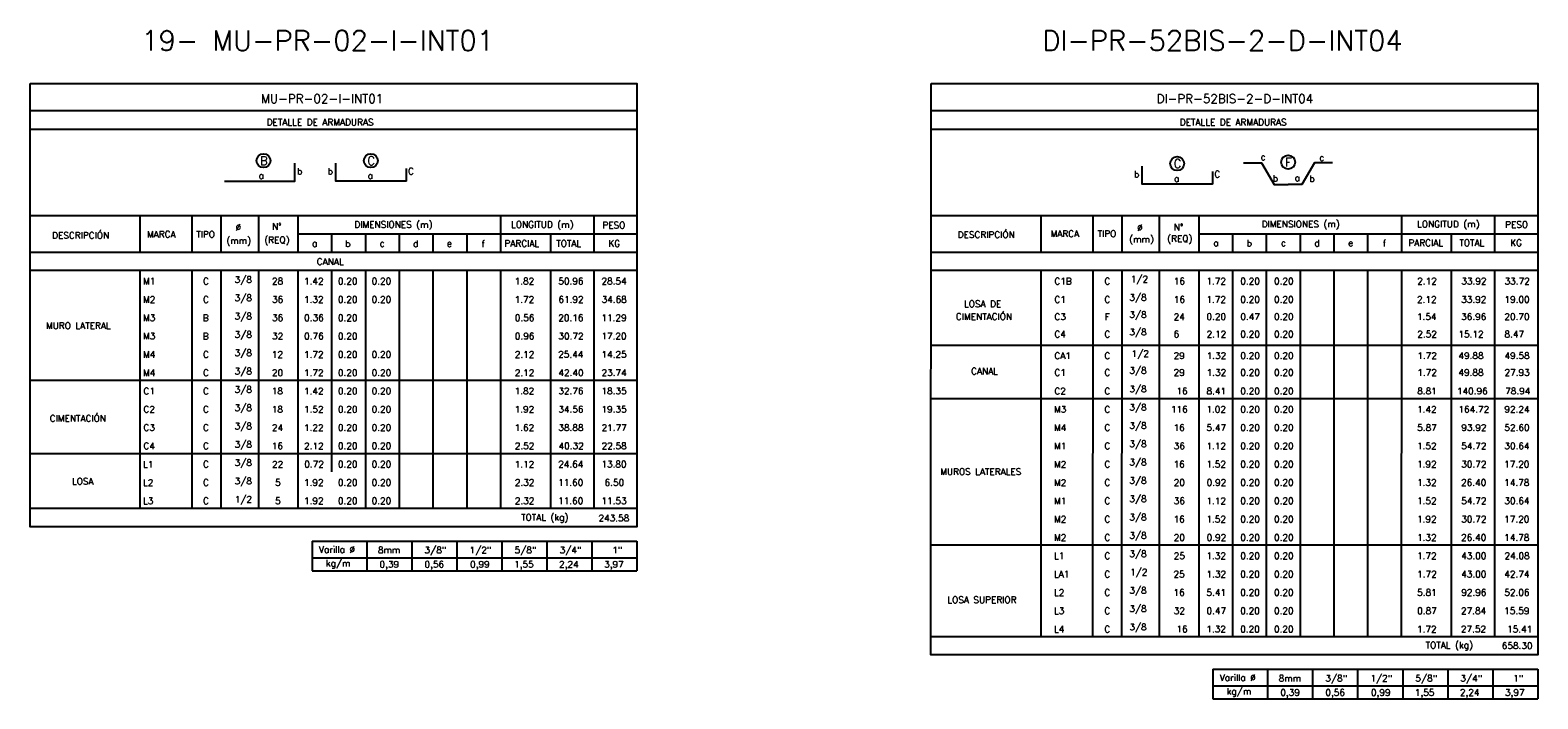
# Model space of a CAD drawing. Header units: metres. Extents: x -260 to 410, y 23 to 160.
# Tile 15 of 15: x 347 to 410, y 53 to 81. Entities that reach past the tile are written whole.
import ezdxf
from ezdxf.enums import TextEntityAlignment as Align

# ---------------------------------------------------------------- set-up
doc = ezdxf.new("R2010")
doc.units = ezdxf.units.M
for name, color, linetype in [('XREF-SE-CUADROS DE DESPIECE - HUAURA_PQT4$0$21', 3, 'Continuous'), ('XREF-SE-CUADROS DE DESPIECE - HUAURA_PQT4$0$21C', 3, 'Continuous'), ('XREF-SE-CUADROS DE DESPIECE - HUAURA_PQT4$0$23', 2, 'Continuous'), ('XREF-SE-CUADROS DE DESPIECE - HUAURA_PQT4$0$S-ANNO-TEXT', 7, 'Continuous'), ('XREF-SE-CUADROS DE DESPIECE - HUAURA_PQT4$0$S-LNWK-0006', 1, 'Continuous')]:
    doc.layers.add(name, color=color, linetype=linetype)
doc.styles.add('XREF-SE-CUADROS DE DESPIECE - HUAURA_PQT4$0$ROMANS-SP', font='romans.shx', dxfattribs={"width": 0.7})
doc.styles.add('XREF-SE-CUADROS DE DESPIECE - HUAURA_PQT4$0$TEGEPSA 100', font='romans.shx')

# ---------------------------------------------------------------- blocks, each defined once
blk = doc.blocks.new('XREF-SE-CUADROS DE DESPIECE - HUAURA_PQT4')
for p, q in [((351.699, 72.91), (351.699, 71.394)), ((368.676, 62.298), (368.676, 60.782))]:
    blk.add_line(p, q)
at = {"layer": 'XREF-SE-CUADROS DE DESPIECE - HUAURA_PQT4$0$21'}
for p, q in [((353.843, 72.91), (353.843, 71.394)), ((355.043, 72.91), (355.043, 71.394)), ((356.597, 72.91), (356.597, 71.394)), ((358.23, 72.91), (358.23, 71.394)), ((366.611, 72.91), (366.611, 71.394)), ((370.466, 72.91), (370.466, 71.394)), ((388.965, 72.91), (388.965, 71.394)), ((391.109, 72.91), (391.109, 71.394)), ((392.309, 72.91), (392.309, 71.394)), ((393.864, 72.91), (393.864, 71.394)), ((395.496, 72.91), (395.496, 71.394)), ((403.877, 72.91), (403.877, 71.394)), ((407.732, 72.91), (407.732, 71.394)), ((358.23, 72.148), (372.256, 72.148)), ((359.627, 72.148), (359.627, 71.394)), ((361.024, 72.148), (361.024, 71.394)), ((362.42, 72.148), (362.42, 71.394)), ((363.817, 72.148), (363.817, 71.394)), ((365.214, 72.148), (365.214, 71.394)), ((368.676, 72.148), (368.676, 71.394)), ((395.496, 72.148), (409.522, 72.148)), ((396.893, 72.148), (396.893, 71.394)), ((398.29, 72.148), (398.29, 71.394)), ((399.687, 72.148), (399.687, 71.394)), ((401.083, 72.148), (401.083, 71.394)), ((402.48, 72.148), (402.48, 71.394)), ((405.942, 72.148), (405.942, 71.394)), ((347.156, 71.394), (372.256, 71.394)), ((384.422, 71.394), (409.522, 71.394)), ((347.156, 70.64), (372.256, 70.64)), ((351.699, 70.64), (351.699, 60.782)), ((353.843, 70.64), (353.843, 60.782)), ((355.043, 70.64), (355.043, 60.782)), ((356.597, 70.64), (356.597, 60.782)), ((358.23, 70.64), (358.23, 60.782)), ((359.627, 70.64), (359.627, 62.298)), ((361.024, 70.64), (361.024, 60.782)), ((362.42, 70.64), (362.42, 60.782)), ((363.817, 70.64), (363.817, 60.782)), ((365.214, 70.64), (365.214, 60.782)), ((366.611, 70.64), (366.611, 60.782)), ((368.676, 70.64), (368.676, 62.298)), ((370.466, 70.64), (370.466, 60.782)), ((384.422, 70.64), (409.522, 70.64)), ((388.965, 70.64), (388.962, 55.473)), ((391.109, 70.64), (391.106, 55.473)), ((392.309, 70.64), (392.306, 55.473)), ((393.864, 70.64), (393.861, 55.473)), ((395.496, 70.64), (395.493, 55.473)), ((396.893, 70.64), (396.89, 55.473)), ((398.29, 70.64), (398.287, 55.473)), ((399.687, 70.64), (399.684, 55.473)), ((401.083, 70.64), (401.08, 55.473)), ((402.48, 70.64), (402.477, 55.473)), ((403.877, 70.64), (403.874, 55.473)), ((405.942, 70.64), (405.939, 55.473)), ((407.732, 70.64), (407.729, 55.473)), ((384.422, 67.533), (409.522, 67.533)), ((347.156, 66.09), (372.256, 66.09)), ((384.422, 65.332), (409.522, 65.332)), ((347.156, 63.057), (372.256, 63.057)), ((347.156, 60.782), (372.256, 60.782)), ((361.08, 59.424), (361.08, 58.196)), ((362.943, 59.424), (362.943, 58.196)), ((364.806, 59.424), (364.806, 58.196)), ((366.668, 59.424), (366.668, 58.196)), ((368.531, 59.424), (368.531, 58.196)), ((370.394, 59.424), (370.394, 58.196)), ((384.422, 59.265), (409.522, 59.265)), ((358.815, 58.736), (372.256, 58.736)), ((384.419, 55.473), (409.52, 55.473)), ((398.344, 54.116), (398.344, 52.888)), ((400.206, 54.116), (400.206, 52.888)), ((402.069, 54.116), (402.069, 52.888)), ((403.932, 54.116), (403.932, 52.888)), ((405.794, 54.116), (405.794, 52.888)), ((407.657, 54.116), (407.657, 52.888)), ((396.078, 53.428), (409.52, 53.428))]:
    blk.add_line(p, q, dxfattribs=at)
at = {"layer": 'XREF-SE-CUADROS DE DESPIECE - HUAURA_PQT4$0$21C'}
for centre in [(356.809, 75.177), (361.25, 75.177), (394.604, 75.056), (399.191, 75.115)]:
    blk.add_circle(centre, 0.288, dxfattribs=at)
at = {"layer": 'XREF-SE-CUADROS DE DESPIECE - HUAURA_PQT4$0$23'}
for p, q in [((347.156, 72.91), (372.256, 72.91)), ((384.422, 72.91), (409.522, 72.91)), ((358.815, 59.424), (358.815, 58.196)), ((358.815, 59.424), (372.256, 59.424)), ((358.815, 59.424), (358.815, 58.196)), ((372.256, 59.424), (372.256, 58.196)), ((358.815, 58.196), (372.256, 58.196)), ((396.078, 54.116), (396.078, 52.888)), ((396.078, 54.116), (409.52, 54.116)), ((396.078, 54.116), (396.078, 52.888)), ((409.52, 54.116), (409.52, 52.888)), ((396.078, 52.888), (409.52, 52.888))]:
    blk.add_line(p, q, dxfattribs=at)
for points in [[(347.156, 78.38), (372.256, 78.38), (372.256, 60.015), (347.156, 60.015)], [(384.422, 78.38), (409.522, 78.38), (409.52, 54.707), (384.419, 54.707)]]:
    blk.add_lwpolyline(points, close=True, dxfattribs=at)
for points in [[(372.256, 77.244), (347.156, 77.244)], [(409.522, 77.244), (384.422, 77.244)], [(372.256, 76.474), (347.156, 76.474)], [(409.522, 76.474), (384.422, 76.474)]]:
    blk.add_lwpolyline(points, dxfattribs=at)
at = {"layer": 'XREF-SE-CUADROS DE DESPIECE - HUAURA_PQT4$0$S-LNWK-0006'}
blk.add_lwpolyline([(355.189, 74.325), (358.098, 74.325), (358.098, 75.076)], dxfattribs=at)
for points in [[(362.708, 74.848), (362.708, 74.338, -0.414214), (362.695, 74.325), (359.799, 74.325), (359.799, 75.076)], [(396.062, 74.728), (396.062, 74.218, -0.414214), (396.049, 74.204), (393.153, 74.204), (393.153, 74.955)]]:
    blk.add_lwpolyline(points, format="xyb", dxfattribs=at)
at = {"layer": 'XREF-SE-CUADROS DE DESPIECE - HUAURA_PQT4$0$S-LNWK-0006', "flags": 128}
for points in [[(397.342, 75.086), (398.096, 75.086), (398.619, 74.191), (399.188, 74.191), (399.188, 74.191)], [(401.033, 75.086), (400.28, 75.086), (399.756, 74.191), (399.188, 74.191), (399.188, 74.191)]]:
    blk.add_lwpolyline(points, dxfattribs=at)
at = {"style": 'XREF-SE-CUADROS DE DESPIECE - HUAURA_PQT4$0$TEGEPSA 100'}
for s, p in [('Ø', (355.656, 72.286)), ('N°', (357.161, 72.313)), ('DIMENSIONES (m)', (360.568, 72.399)), ('LONGITUD (m)', (367.05, 72.399)), ('PESO', (370.826, 72.372)), ('Ø', (392.945, 72.267)), ('N°', (394.463, 72.29)), ('DIMENSIONES (m)', (398.097, 72.417)), ('LONGITUD (m)', (404.528, 72.417)), ('PESO', (408.168, 72.395)), ('DESCRIPCIÓN', (348.064, 71.95)), ('MARCA', (351.989, 71.995)), ('TIPO', (354.023, 71.992)), ('(mm)', (355.274, 71.733)), ('(REQ)', (356.841, 71.76)), ('a', (358.817, 71.616)), ('b', (360.188, 71.605)), ('c', (361.614, 71.616)), ('d', (362.995, 71.605)), ('e', (364.393, 71.616)), ('f', (365.83, 71.602)), ('PARCIAL', (366.777, 71.615)), ('TOTAL', (368.918, 71.615)), ('KG', (371.073, 71.615)), ('DESCRIPCIÓN', (385.524, 71.978)), ('MARCA', (389.366, 72.018)), ('TIPO', (391.31, 72.018)), ('(mm)', (392.618, 71.792)), ('(REQ)', (394.189, 71.815)), ('a', (396.099, 71.638)), ('b', (397.474, 71.628)), ('c', (398.896, 71.638)), ('d', (400.279, 71.629)), ('e', (401.676, 71.638)), ('f', (403.108, 71.626)), ('PARCIAL', (404.166, 71.637)), ('TOTAL', (406.277, 71.637)), ('KG', (408.38, 71.637)), ('M1', (351.825, 70.05)), ('C', (354.306, 70.053)), (' 3/8', (355.427, 70.117)), ('28', (357.159, 70.054)), ('1.42', (358.482, 70.051)), ('0.20', (359.886, 70.054)), ('0.20', (361.282, 70.054)), ('1.82', (367.197, 70.054)), ('50.96', (369.004, 70.054)), ('28.54', (370.79, 70.054)), ('C1B', (389.524, 70.052)), ('C', (391.592, 70.052)), ('1/2', (392.683, 70.137)), ('16', (394.462, 70.053)), ('1.72', (395.811, 70.053)), ('0.20', (397.214, 70.053)), ('0.20', (398.611, 70.053)), ('2.12', (404.533, 70.053)), ('33.92', (406.356, 70.053)), ('33.72', (408.147, 70.053)), ('M2', (351.825, 69.292)), ('C', (354.306, 69.295)), (' 3/8', (355.427, 69.359)), ('36', (357.16, 69.295)), ('1.32', (358.482, 69.295)), ('0.20', (359.886, 69.295)), ('0.20', (361.282, 69.295)), ('1.72', (367.197, 69.293)), ('61.92', (369.007, 69.295)), ('34.68', (370.794, 69.295)), ('LOSA DE', (385.785, 69.111)), ('C1', (389.524, 69.294)), ('C', (391.592, 69.294)), (' 3/8', (392.441, 69.379)), ('16', (394.463, 69.295)), ('1.72', (395.811, 69.295)), ('0.20', (397.214, 69.295)), ('0.20', (398.611, 69.295)), ('2.12', (404.526, 69.293)), ('33.92', (406.352, 69.295)), ('19.00', (408.142, 69.295)), ('M3', (351.825, 68.537)), ('B', (354.298, 68.532)), (' 3/8', (355.427, 68.6)), ('36', (357.16, 68.537)), ('0.36', (358.49, 68.537)), ('0.20', (359.886, 68.537)), ('0.56', (367.205, 68.537)), ('20.16', (369.002, 68.537)), ('11.29', (370.788, 68.537)), ('CIMENTACIÓN', (385.448, 68.585)), ('C3', (389.524, 68.582)), ('F', (391.603, 68.579)), (' 3/8', (392.441, 68.666)), ('24', (394.459, 68.579)), ('0.20', (395.817, 68.582)), ('0.47', (397.217, 68.582)), ('0.20', (398.611, 68.582)), ('1.54', (404.521, 68.582)), ('36.96', (406.35, 68.582)), ('20.70', (408.138, 68.582)), ('MURO LATERAL', (347.811, 68.208)), ('M3', (351.825, 67.779)), ('B', (354.298, 67.774)), (' 3/8', (355.427, 67.842)), ('32', (357.164, 67.779)), ('0.76', (358.49, 67.779)), ('0.20', (359.886, 67.779)), ('0.96', (367.205, 67.779)), ('30.72', (369.007, 67.779)), ('17.20', (370.784, 67.779)), ('C4', (389.524, 67.861)), ('C', (391.592, 67.861)), (' 3/8', (392.441, 67.946)), ('6', (394.455, 67.861)), ('2.12', (395.821, 67.861)), ('0.20', (397.214, 67.861)), ('0.20', (398.611, 67.861)), ('2.52', (404.536, 67.861)), ('15.12', (406.238, 67.859)), ('8.47', (408.144, 67.861)), (' 3/8', (355.427, 67.084)), ('M4', (351.825, 67.017)), ('C', (354.306, 67.02)), ('12', (357.155, 67.016)), ('1.72', (358.482, 67.018)), ('0.20', (359.886, 67.02)), ('0.20', (361.282, 67.02)), ('2.12', (367.204, 67.018)), ('25.44', (368.999, 67.02)), ('14.25', (370.79, 67.02)), ('CA1', (389.524, 66.966)), ('C', (391.592, 66.966)), ('1/2', (392.715, 67.052)), ('29', (394.455, 66.967)), ('1.32', (395.821, 66.967)), ('0.20', (397.214, 66.967)), ('0.20', (398.611, 66.967)), ('1.72', (404.536, 66.967)), ('49.88', (406.238, 66.965)), ('49.58', (408.144, 66.967)), ('M4', (351.825, 66.259)), ('C', (354.306, 66.261)), (' 3/8', (355.427, 66.325)), ('20', (357.157, 66.262)), ('1.72', (358.482, 66.26)), ('0.20', (359.886, 66.262)), ('0.20', (361.282, 66.262)), ('2.12', (367.204, 66.26)), ('42.40', (369.009, 66.262)), ('23.74', (370.79, 66.262)), ('CANAL', (386.078, 66.323)), ('C1', (389.524, 66.271)), ('C', (391.592, 66.271)), (' 3/8', (392.441, 66.356)), ('29', (394.455, 66.271)), ('1.32', (395.821, 66.271)), ('0.20', (397.214, 66.271)), ('0.20', (398.611, 66.271)), ('1.72', (404.536, 66.271)), ('49.88', (406.238, 66.269)), ('27.93', (408.144, 66.271)), ('C1', (351.843, 65.503)), ('C', (354.306, 65.503)), (' 3/8', (355.427, 65.567)), ('18', (357.152, 65.504)), ('1.42', (358.482, 65.501)), ('0.20', (359.886, 65.504)), ('0.20', (361.282, 65.504)), ('1.82', (367.197, 65.504)), ('32.76', (369.003, 65.504)), ('18.35', (370.79, 65.504)), ('C2', (389.524, 65.502)), ('C', (391.592, 65.502)), (' 3/8', (392.441, 65.587)), ('16', (394.569, 65.503)), ('8.41', (395.818, 65.501)), ('0.20', (397.214, 65.503)), ('0.20', (398.611, 65.503)), ('8.81', (404.533, 65.503)), ('140.96', (406.176, 65.503)), ('78.94', (408.171, 65.503)), ('C2', (351.843, 64.745)), ('C', (354.306, 64.745)), (' 3/8', (355.427, 64.809)), ('18', (357.152, 64.745)), ('1.52', (358.482, 64.745)), ('0.20', (359.886, 64.745)), ('0.20', (361.282, 64.745)), ('1.92', (367.197, 64.745)), ('34.56', (369.003, 64.745)), ('19.35', (370.79, 64.745)), ('M3', (389.508, 64.745)), ('C', (391.592, 64.744)), (' 3/8', (392.441, 64.829)), ('116', (394.347, 64.745)), ('1.02', (395.811, 64.745)), ('0.20', (397.214, 64.745)), ('0.20', (398.611, 64.745)), ('1.42', (404.526, 64.743)), ('164.72', (406.238, 64.745)), ('92.24', (408.14, 64.745)), ('CIMENTACIÓN', (347.966, 64.371)), ('C3', (351.843, 63.987)), ('C', (354.306, 63.986)), (' 3/8', (355.427, 64.05)), ('24', (357.156, 63.984)), ('1.22', (358.482, 63.984)), ('0.20', (359.886, 63.987)), ('0.20', (361.282, 63.987)), ('1.62', (367.197, 63.987)), ('38.88', (369.004, 63.987)), ('21.77', (370.794, 63.984)), ('M4', (389.508, 63.984)), ('C', (391.592, 63.986)), (' 3/8', (392.441, 64.071)), ('16', (394.455, 63.986)), ('5.47', (395.817, 63.986)), ('0.20', (397.214, 63.986)), ('0.20', (398.611, 63.986)), ('5.87', (404.532, 63.986)), ('93.92', (406.356, 63.986)), ('52.60', (408.139, 63.986)), ('C4', (351.843, 63.228)), ('C', (354.306, 63.228)), (' 3/8', (355.427, 63.292)), ('16', (357.151, 63.229)), ('2.12', (358.489, 63.226)), ('0.20', (359.886, 63.229)), ('0.20', (361.282, 63.229)), ('2.52', (367.204, 63.229)), ('40.32', (369.014, 63.229)), ('22.58', (370.793, 63.229)), ('M1', (389.508, 63.225)), ('C', (391.592, 63.227)), (' 3/8', (392.441, 63.312)), ('36', (394.462, 63.228)), ('1.12', (395.811, 63.226)), ('0.20', (397.214, 63.228)), ('0.20', (398.611, 63.228)), ('1.52', (404.526, 63.228)), ('54.72', (406.354, 63.228)), ('30.64', (408.138, 63.228)), ('L1', (351.825, 62.466)), ('C', (354.306, 62.47)), (' 3/8', (355.427, 62.534)), ('22', (357.162, 62.466)), ('0.72', (358.494, 62.47)), ('0.20', (359.886, 62.47)), ('0.20', (361.282, 62.47)), ('1.12', (367.197, 62.468)), ('24.64', (368.999, 62.47)), ('13.80', (370.784, 62.47)), ('MUROS LATERALES', (384.802, 62.164)), ('M2', (389.508, 62.467)), ('C', (391.592, 62.469)), (' 3/8', (392.441, 62.554)), ('16', (394.455, 62.47)), ('1.52', (395.811, 62.47)), ('0.20', (397.214, 62.47)), ('0.20', (398.611, 62.47)), ('1.92', (404.526, 62.47)), ('30.72', (406.354, 62.47)), ('17.20', (408.132, 62.47)), ('LOSA', (348.885, 61.763)), ('L2', (351.825, 61.707)), ('C', (354.306, 61.711)), (' 3/8', (355.427, 61.775)), ('5', (357.29, 61.712)), ('1.92', (358.482, 61.712)), ('0.20', (359.886, 61.712)), ('0.20', (361.282, 61.712)), ('2.32', (367.204, 61.712)), ('11.60', (368.994, 61.712)), ('6.50', (370.917, 61.712)), ('M2', (389.508, 61.709)), ('C', (391.592, 61.711)), (' 3/8', (392.441, 61.796)), ('20', (394.46, 61.711)), ('0.92', (395.822, 61.711)), ('0.20', (397.214, 61.711)), ('0.20', (398.611, 61.711)), ('1.32', (404.526, 61.711)), ('26.40', (406.348, 61.711)), ('14.78', (408.133, 61.711)), ('L3', (351.825, 60.954)), ('C', (354.306, 60.953)), (' 1/2', (355.431, 61.017)), ('5', (357.29, 60.954)), ('1.92', (358.482, 60.954)), ('0.20', (359.886, 60.954)), ('0.20', (361.282, 60.954)), ('2.32', (367.204, 60.954)), ('11.60', (368.994, 60.954)), ('11.53', (370.79, 60.954)), ('M1', (389.508, 60.95)), ('C', (391.592, 60.952)), (' 3/8', (392.441, 61.037)), ('36', (394.462, 60.953)), ('1.12', (395.811, 60.951)), ('0.20', (397.214, 60.953)), ('0.20', (398.611, 60.953)), ('1.52', (404.526, 60.953)), ('54.72', (406.354, 60.953)), ('30.64', (408.138, 60.953)), (' 3/8', (392.441, 60.279)), ('M2', (389.508, 60.192)), ('C', (391.592, 60.194)), ('16', (394.455, 60.195)), ('1.52', (395.811, 60.195)), ('0.20', (397.214, 60.195)), ('0.20', (398.611, 60.195)), ('1.92', (404.526, 60.195)), ('30.72', (406.354, 60.195)), ('17.20', (408.132, 60.195)), ('M2', (389.508, 59.434)), ('C', (391.592, 59.436)), (' 3/8', (392.441, 59.521)), ('20', (394.46, 59.436)), ('0.92', (395.822, 59.436)), ('0.20', (397.214, 59.436)), ('0.20', (398.611, 59.436)), ('1.32', (404.526, 59.436)), ('26.40', (406.348, 59.436)), ('14.78', (408.133, 59.436)), ('L1', (389.508, 58.674)), ('C', (391.592, 58.677)), (' 3/8', (392.441, 58.762)), ('25', (394.46, 58.678)), ('1.32', (395.811, 58.678)), ('0.20', (397.214, 58.678)), ('0.20', (398.611, 58.678)), ('1.72', (404.526, 58.676)), ('43.00', (406.353, 58.678)), ('24.08', (408.144, 58.678)), ('LA1', (389.506, 57.916)), ('C', (391.589, 57.919)), ('1/2', (392.654, 58.004)), ('25', (394.452, 57.92)), ('1.32', (395.816, 57.92)), ('0.20', (397.211, 57.92)), ('0.20', (398.608, 57.92)), ('1.72', (404.531, 57.92)), ('43.00', (406.353, 57.92)), ('42.74', (408.135, 57.92)), ('L2', (389.506, 57.157)), ('C', (391.589, 57.161)), (' 3/8', (392.438, 57.246)), ('16', (394.452, 57.161)), ('5.41', (395.816, 57.161)), ('0.20', (397.211, 57.161)), ('0.20', (398.608, 57.161)), ('5.81', (404.531, 57.161)), ('92.96', (406.353, 57.161)), ('52.06', (408.135, 57.161)), ('LOSA SUPERIOR', (385.097, 56.856)), (' 3/8', (392.438, 56.487)), ('L3', (389.506, 56.403)), ('C', (391.589, 56.402)), ('32', (394.463, 56.403)), ('0.47', (395.817, 56.403)), ('0.20', (397.211, 56.403)), ('0.20', (398.608, 56.403)), ('0.87', (404.532, 56.403)), ('27.84', (406.344, 56.403)), ('15.59', (408.132, 56.403)), ('L4', (389.506, 55.642)), ('C', (391.589, 55.644)), (' 3/8', (392.438, 55.729)), ('16', (394.569, 55.645)), ('1.32', (395.808, 55.645)), ('0.20', (397.211, 55.645)), ('0.20', (398.608, 55.645)), ('1.72', (404.523, 55.643)), ('27.52', (406.34, 55.645)), ('15.41', (408.249, 55.643))]:
    blk.add_text(s, height=0.27, dxfattribs=at).set_placement(p)
at = {"layer": 'Defpoints', "style": 'XREF-SE-CUADROS DE DESPIECE - HUAURA_PQT4$0$ROMANS-SP'}
for s, p in [('19- MU-PR-02-I-INT01', (351.756, 79.735)), ('DI-PR-52BIS-2-D-INT04', (389.022, 79.735))]:
    blk.add_text(s, height=0.83433, dxfattribs=at).set_placement(p)
at = {"layer": 'XREF-SE-CUADROS DE DESPIECE - HUAURA_PQT4$0$23', "style": 'XREF-SE-CUADROS DE DESPIECE - HUAURA_PQT4$0$TEGEPSA 100'}
for s, p in [('CANAL', (359.013, 70.861)), ('TOTAL (kg)', (367.464, 60.271)), ('243.58', (370.667, 60.242)), ('TOTAL (kg)', (404.88, 54.981)), ('658.30', (408.029, 54.956))]:
    blk.add_text(s, height=0.27, dxfattribs=at).set_placement(p)
at = {"layer": 'XREF-SE-CUADROS DE DESPIECE - HUAURA_PQT4$0$S-ANNO-TEXT', "color": 4, "style": 'XREF-SE-CUADROS DE DESPIECE - HUAURA_PQT4$0$TEGEPSA 100'}
for s, p in [('MU-PR-02-I-INT01', (356.699, 77.564)), ('DI-PR-52BIS-2-D-INT04', (393.755, 77.564))]:
    blk.add_text(s, height=0.36233, dxfattribs=at).set_placement(p)
at = {"layer": 'XREF-SE-CUADROS DE DESPIECE - HUAURA_PQT4$0$S-ANNO-TEXT', "style": 'XREF-SE-CUADROS DE DESPIECE - HUAURA_PQT4$0$TEGEPSA 100'}
for s, height, p in [('DETALLE DE ARMADURAS', 0.27006, (356.939, 76.635)), ('DETALLE DE ARMADURAS', 0.27006, (394.71, 76.635)), ('Varilla %%C', 0.27, (359.1, 58.941)), ('kg/m', 0.27, (359.386, 58.371)), ('8mm', 0.27, (361.54, 58.916)), ('3/8"', 0.27, (363.468, 58.916)), ('1/2"', 0.27, (365.331, 58.916)), ('5/8"', 0.27, (367.193, 58.916)), ('3/4"', 0.27, (369.056, 58.916)), ('1"', 0.27, (371.235, 58.916)), ('0,39', 0.27, (361.607, 58.326)), ('0,56', 0.27, (363.469, 58.326)), ('0,99', 0.27, (365.355, 58.326)), ('1,55', 0.27, (367.172, 58.326)), ('2,24', 0.27, (369.035, 58.326)), ('3,97', 0.27, (370.898, 58.326)), ('Varilla %%C', 0.27, (396.363, 53.633)), ('8mm', 0.27, (398.803, 53.607)), ('3/8"', 0.27, (400.731, 53.607)), ('1/2"', 0.27, (402.594, 53.607)), ('5/8"', 0.27, (404.457, 53.607)), ('3/4"', 0.27, (406.319, 53.607)), ('1"', 0.27, (408.498, 53.607)), ('kg/m', 0.27, (396.65, 53.063)), ('0,39', 0.27, (398.87, 53.018)), ('0,56', 0.27, (400.733, 53.018)), ('0,99', 0.27, (402.618, 53.018)), ('1,55', 0.27, (404.435, 53.018)), ('2,24', 0.27, (406.298, 53.018)), ('3,97', 0.27, (408.161, 53.018))]:
    blk.add_text(s, height=height, dxfattribs=at).set_placement(p)
for s, height, p in [('B', 0.362, (356.822, 74.995)), ('C', 0.362, (361.264, 74.995)), ('C', 0.362, (394.618, 74.875)), ('F', 0.362, (399.205, 74.933)), ('a', 0.27, (356.715, 74.424)), ('a', 0.27, (361.228, 74.424)), ('a', 0.27, (394.582, 74.304)), ('a', 0.27, (399.573, 74.333))]:
    blk.add_text(s, height=height, dxfattribs=at).set_placement(p, align=Align.CENTER)
for s, p in [('b', (358.419, 74.604)), ('b', (359.683, 74.604)), ('C', (363.03, 74.604)), ('c', (398.264, 75.199)), ('c', (400.688, 75.167)), ('b', (393.037, 74.483)), ('C', (396.384, 74.483)), ('b', (398.778, 74.309)), ('b', (400.291, 74.295))]:
    blk.add_text(s, height=0.27, dxfattribs=at).set_placement(p, align=Align.RIGHT)

msp = doc.modelspace()

# ---------------------------------------------------------------- block references
msp.add_blockref('XREF-SE-CUADROS DE DESPIECE - HUAURA_PQT4', (0, 0))

doc.saveas('drawing.dxf')
